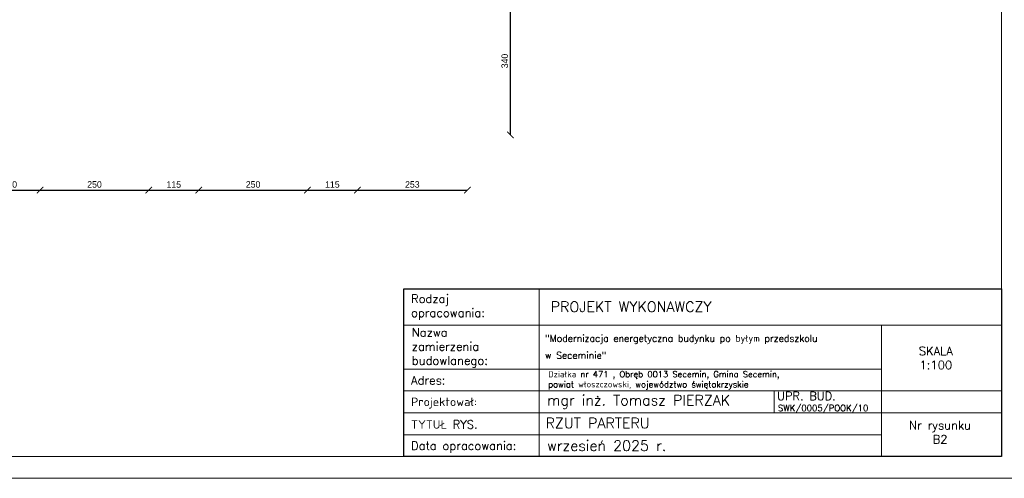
# Model space of a CAD drawing. Header units: millimetres. Extents: x 0 to 54826, y 42154 to 60442.
# Tile 9 of 64: x 28546 to 30813, y 51064 to 52120. Entities that reach past the tile are written whole.
import ezdxf

# ---------------------------------------------------------------- set-up
doc = ezdxf.new("R2010")
doc.units = ezdxf.units.MM
for name, color, linetype, lineweight in [('cienka', 3, 'Continuous', 18), ('opisy', 4, 'Continuous', 18), ('wymiary', 251, 'Continuous', 15)]:
    doc.layers.add(name, color=color, linetype=linetype, lineweight=lineweight)
doc.styles.add('KASIA', font='romans.shx', dxfattribs={"height": 20})
doc.styles.get("Standard").update_dxf_attribs({"font": 'GOTHIC.TTF'})
doc.dimstyles.new('secemin', dxfattribs={"dimtxt": 15, "dimasz": 15, "dimexe": 1.25, "dimexo": 0.625, "dimgap": 5, "dimtad": 1, "dimdec": 0, "dimtxsty": 'Standard', "dimblk": 'ARCHTICK', "dimcen": 0, "dimse1": 1, "dimse2": 1, "dimclrd": 256, "dimclrt": 256, "dimadec": 0, "dimazin": 0, "dimtfac": 1, "dimtdec": 0, "dimtmove": 0, "dimatfit": 3, "dimfxl": 1, "dimtfillclr": 250, "dimarcsym": 1})

# ---------------------------------------------------------------- blocks, each defined once
blk = doc.blocks.new('_ArchTick')
at = {"color": 0, "linetype": 'ByBlock', "const_width": 0.15}
blk.add_lwpolyline([(-0.5, -0.5), (0.5, 0.5)], dxfattribs=at)
blk = doc.blocks.new('*D297')
at = {"layer": 'Defpoints', "color": 0, "transparency": 16777216}
for p in [(28453.6, 52109.9), (28593.6, 52109.9), (28593.6, 51728)]:
    blk.add_point(p, dxfattribs=at)
at = {"layer": 'wymiary', "lineweight": -2, "transparency": 16777216}
blk.add_line((28453.6, 51728), (28593.6, 51728), dxfattribs=at)
at = {"layer": 'wymiary', "lineweight": -2, "transparency": 16777216, "xscale": 15, "yscale": 15, "zscale": 15, "rotation": 180}
blk.add_blockref('_ArchTick', (28453.6, 51728), dxfattribs=at)
at = {"layer": 'wymiary', "lineweight": -2, "transparency": 16777216, "xscale": 15, "yscale": 15, "zscale": 15}
blk.add_blockref('_ArchTick', (28593.6, 51728), dxfattribs=at)
at = {"layer": 'wymiary', "transparency": 16777216, "insert": (28523.6, 51740.9), "char_height": 15, "attachment_point": 5}
blk.add_mtext('140', dxfattribs=at)
blk = doc.blocks.new('*D298')
at = {"layer": 'Defpoints', "color": 0, "transparency": 16777216}
for p in [(28593.6, 52109.9), (28843.6, 52109.9), (28843.6, 51728)]:
    blk.add_point(p, dxfattribs=at)
at = {"layer": 'wymiary', "lineweight": -2, "transparency": 16777216}
blk.add_line((28593.6, 51728), (28843.6, 51728), dxfattribs=at)
at = {"layer": 'wymiary', "lineweight": -2, "transparency": 16777216, "xscale": 15, "yscale": 15, "zscale": 15, "rotation": 180}
blk.add_blockref('_ArchTick', (28593.6, 51728), dxfattribs=at)
at = {"layer": 'wymiary', "lineweight": -2, "transparency": 16777216, "xscale": 15, "yscale": 15, "zscale": 15}
blk.add_blockref('_ArchTick', (28843.6, 51728), dxfattribs=at)
at = {"layer": 'wymiary', "transparency": 16777216, "insert": (28718.6, 51740.9), "char_height": 15, "attachment_point": 5}
blk.add_mtext('250', dxfattribs=at)
blk = doc.blocks.new('*D299')
at = {"layer": 'Defpoints', "color": 0, "transparency": 16777216}
for p in [(28843.6, 52109.9), (28958.6, 52109.9), (28958.6, 51728)]:
    blk.add_point(p, dxfattribs=at)
at = {"layer": 'wymiary', "lineweight": -2, "transparency": 16777216}
blk.add_line((28843.6, 51728), (28958.6, 51728), dxfattribs=at)
at = {"layer": 'wymiary', "lineweight": -2, "transparency": 16777216, "xscale": 15, "yscale": 15, "zscale": 15, "rotation": 180}
blk.add_blockref('_ArchTick', (28843.6, 51728), dxfattribs=at)
at = {"layer": 'wymiary', "lineweight": -2, "transparency": 16777216, "xscale": 15, "yscale": 15, "zscale": 15}
blk.add_blockref('_ArchTick', (28958.6, 51728), dxfattribs=at)
at = {"layer": 'wymiary', "transparency": 16777216, "insert": (28901.1, 51740.7), "char_height": 15, "attachment_point": 5}
blk.add_mtext('115', dxfattribs=at)
blk = doc.blocks.new('*D300')
at = {"layer": 'Defpoints', "color": 0, "transparency": 16777216}
for p in [(28958.6, 52109.9), (29208.6, 52109.9), (29208.6, 51728)]:
    blk.add_point(p, dxfattribs=at)
at = {"layer": 'wymiary', "lineweight": -2, "transparency": 16777216}
blk.add_line((28958.6, 51728), (29208.6, 51728), dxfattribs=at)
at = {"layer": 'wymiary', "lineweight": -2, "transparency": 16777216, "xscale": 15, "yscale": 15, "zscale": 15, "rotation": 180}
blk.add_blockref('_ArchTick', (28958.6, 51728), dxfattribs=at)
at = {"layer": 'wymiary', "lineweight": -2, "transparency": 16777216, "xscale": 15, "yscale": 15, "zscale": 15}
blk.add_blockref('_ArchTick', (29208.6, 51728), dxfattribs=at)
at = {"layer": 'wymiary', "transparency": 16777216, "insert": (29083.6, 51740.9), "char_height": 15, "attachment_point": 5}
blk.add_mtext('250', dxfattribs=at)
blk = doc.blocks.new('*D301')
at = {"layer": 'Defpoints', "color": 0, "transparency": 16777216}
for p in [(29208.6, 52109.9), (29323.6, 52109.9), (29323.6, 51728)]:
    blk.add_point(p, dxfattribs=at)
at = {"layer": 'wymiary', "lineweight": -2, "transparency": 16777216}
blk.add_line((29208.6, 51728), (29323.6, 51728), dxfattribs=at)
at = {"layer": 'wymiary', "lineweight": -2, "transparency": 16777216, "xscale": 15, "yscale": 15, "zscale": 15, "rotation": 180}
blk.add_blockref('_ArchTick', (29208.6, 51728), dxfattribs=at)
at = {"layer": 'wymiary', "lineweight": -2, "transparency": 16777216, "xscale": 15, "yscale": 15, "zscale": 15}
blk.add_blockref('_ArchTick', (29323.6, 51728), dxfattribs=at)
at = {"layer": 'wymiary', "transparency": 16777216, "insert": (29266.1, 51740.7), "char_height": 15, "attachment_point": 5}
blk.add_mtext('115', dxfattribs=at)
blk = doc.blocks.new('*D302')
at = {"layer": 'Defpoints', "color": 0, "transparency": 16777216}
for p in [(29323.6, 52109.9), (29576.6, 52109.9), (29576.6, 51728)]:
    blk.add_point(p, dxfattribs=at)
at = {"layer": 'wymiary', "lineweight": -2, "transparency": 16777216}
blk.add_line((29323.6, 51728), (29576.6, 51728), dxfattribs=at)
at = {"layer": 'wymiary', "lineweight": -2, "transparency": 16777216, "xscale": 15, "yscale": 15, "zscale": 15, "rotation": 180}
blk.add_blockref('_ArchTick', (29323.6, 51728), dxfattribs=at)
at = {"layer": 'wymiary', "lineweight": -2, "transparency": 16777216, "xscale": 15, "yscale": 15, "zscale": 15}
blk.add_blockref('_ArchTick', (29576.6, 51728), dxfattribs=at)
at = {"layer": 'wymiary', "transparency": 16777216, "insert": (29450.1, 51740.9), "char_height": 15, "attachment_point": 5}
blk.add_mtext('253', dxfattribs=at)
blk = doc.blocks.new('*D303')
at = {"layer": 'Defpoints', "color": 0, "transparency": 16777216}
for p in [(28008.6, 52195.1), (29675.8, 52195.1), (28008.6, 51855.1)]:
    blk.add_point(p, dxfattribs=at)
at = {"layer": 'wymiary', "lineweight": -2, "transparency": 16777216}
blk.add_line((29675.8, 51855.1), (29675.8, 52195.1), dxfattribs=at)
at = {"layer": 'wymiary', "lineweight": -2, "transparency": 16777216, "xscale": 15, "yscale": 15, "zscale": 15}
for p, rotation in [((29675.8, 52195.1), 90), ((29675.8, 51855.1), 270)]:
    blk.add_blockref('_ArchTick', p, dxfattribs=dict(at, rotation=rotation))
at = {"layer": 'wymiary', "transparency": 16777216, "insert": (29662.9, 52025.1), "char_height": 15, "attachment_point": 5, "rotation": 90}
blk.add_mtext('340', dxfattribs=at)

msp = doc.modelspace()

# ---------------------------------------------------------------- linework, layer by layer
at = {"layer": 'cienka'}
for p, q in [((30806.075, 53984.309), (30806.075, 51114.309)), ((30283.054, 51266.056), (30283.054, 51215.707)), ((30494.075, 51215.074), (30806.075, 51215.074)), ((30806.075, 51114.309), (26706.075, 51114.309)), ((30856.075, 51064.309), (26656.075, 51064.309)), ((26656.075, 51064.309), (30856.075, 51064.309))]:
    msp.add_line(p, q, dxfattribs=at)
at = {"layer": 'opisy', "linetype": 'Continuous', "lineweight": 0, "flags": 128}
for points in [[(29430.365, 51114.309), (29430.365, 51500.606), (29741.654, 51500.572), (29741.654, 51114.274)], [(30530.075, 51416.606), (30806.075, 51416.606), (30806.075, 51265.423), (30530.075, 51265.423)]]:
    msp.add_lwpolyline(points, close=True, dxfattribs=at)
for points in [[(29430.365, 51500.589), (30806.075, 51500.589), (30806.075, 51416.606), (29430.365, 51416.606)], [(30470.075, 51500.589), (30806.075, 51500.589)], [(29430.365, 51315.823), (30530.075, 51315.823), (30530.075, 51164.674), (29430.365, 51164.674)], [(29430.365, 51265.423), (30530.075, 51265.423), (30530.075, 51215.074), (29430.365, 51215.074)], [(30470.075, 51265.423), (30806.075, 51265.423)], [(29430.365, 51215.074), (30530.075, 51215.074), (30530.075, 51164.692), (29430.365, 51164.692)], [(29466.365, 51164.692), (30530.075, 51164.692), (30530.075, 51114.309), (29466.365, 51114.309)]]:
    msp.add_lwpolyline(points, dxfattribs=at)
at = {"layer": 'opisy', "lineweight": 25}
msp.add_lwpolyline([(29430.365, 51500.589), (30806.075, 51500.589), (30806.075, 51114.309), (29430.365, 51114.309)], close=True, dxfattribs=at)

# ---------------------------------------------------------------- texts
at = {"layer": 'opisy', "linetype": 'Continuous', "lineweight": 0, "attachment_point": 4, "style": 'KASIA'}
for s, insert, char_height, width in [('\\A1;{\\H0.80952x;Rodzaj opracowania:}', (29447.191, 51458.32), 24, 141.54434), ('\\A1;\\pxql;PROJEKT WYKONAWCZY', (29768.542, 51459.4), 24, 946.31605), ('\\A1;\\pxql;{\\H0.80952x;Nazwa \\Pzamierzenia\\Pbudowlanego:}', (29449.009, 51364.622), 24, 141.54434), ('\\A1;\\pxsm1.5,qj;"Modernizacja energetyczna budynku po byłym przedszkolu\\P\\pq*;w Seceminie"', (29755.651, 51367.122), 15.6, 766.2055), ('\\A1;\\pxqc;{\\H0.80952x;SKALA\\P1:100}', (30281.078, 51341.406), 24, 747.85817), ('\\A1;Działka nr 471 , Obręb 0013 Secemin, Gmina Secemin,\\Ppowiat włoszczowski, województwo świętokrzyskie', (29762.761, 51289.986), 14, 756.99257), ('\\A1;\\pxql;{\\H0.80952x;Adres:}', (29447.191, 51289.927), 24, 141.54434), ('\\A1;UPR. BUD.', (30289.564, 51253.89), 19.2, 598.28653), ('\\A1;\\pxql;{\\H0.80952x;Projektował:}', (29447.191, 51237.448), 24, 747.85817), ('\\A1;mgr inż. Tomasz PIERZAK', (29760.032, 51240.14), 24, 747.85817), ('\\A1;SWK/0005/POOK/10', (30291.57, 51223.598), 14.4, 448.7149), ('\\A1;\\pxql;{\\H0.80952x;TYTUŁ RYS.}', (29447.191, 51188.244), 24, 747.85817), ('\\A1;RZUT PARTERU', (29756.756, 51191.474), 24, 747.85817), ('\\A1;\\pxqc;{\\H0.80952x;Nr rysunku\\PB2}', (30290.705, 51170.389), 24, 747.85817), ('\\A1;\\pxql;{\\H0.80952x;Data opracowania:}', (29447.191, 51136.206), 24, 747.85817), ('\\A1;wrzesień 2025 r.', (29760.032, 51139.53), 24, 747.85817)]:
    msp.add_mtext(s, dxfattribs=dict(at, insert=insert, char_height=char_height, width=width))

# ---------------------------------------------------------------- dimensions: what is measured, and where the dimension line sits
at = {"layer": 'wymiary'}
dim = msp.add_linear_dim(base=(29675.764, 52195.099), p1=(28008.591, 51855.099), p2=(28008.591, 52195.099), angle=90, dimstyle='secemin', dxfattribs=at)
dim.commit()
dim.dimension.update_dxf_attribs({"geometry": '*D303', "text_midpoint": (29662.886, 52025.099)})
for base, p1, p2, picture, middle in [((28593.591, 51728.049), (28453.591, 52109.915), (28593.591, 52109.915), '*D297', (28523.591, 51740.926)), ((28843.591, 51728.049), (28593.591, 52109.915), (28843.591, 52109.915), '*D298', (28718.591, 51740.926)), ((28958.591, 51728.049), (28843.591, 52109.915), (28958.591, 52109.915), '*D299', (28901.091, 51740.738)), ((29208.591, 51728.049), (28958.591, 52109.915), (29208.591, 52109.915), '*D300', (29083.591, 51740.926)), ((29323.591, 51728.049), (29208.591, 52109.915), (29323.591, 52109.915), '*D301', (29266.091, 51740.738)), ((29576.591, 51728.049), (29323.591, 52109.915), (29576.591, 52109.915), '*D302', (29450.091, 51740.926))]:
    dim = msp.add_linear_dim(base=base, p1=p1, p2=p2, dimstyle='secemin', override={"dimtmove": 1}, dxfattribs=at)
    dim.commit()
    dim.dimension.update_dxf_attribs({"geometry": picture, "text_midpoint": middle})

doc.saveas('drawing.dxf')
